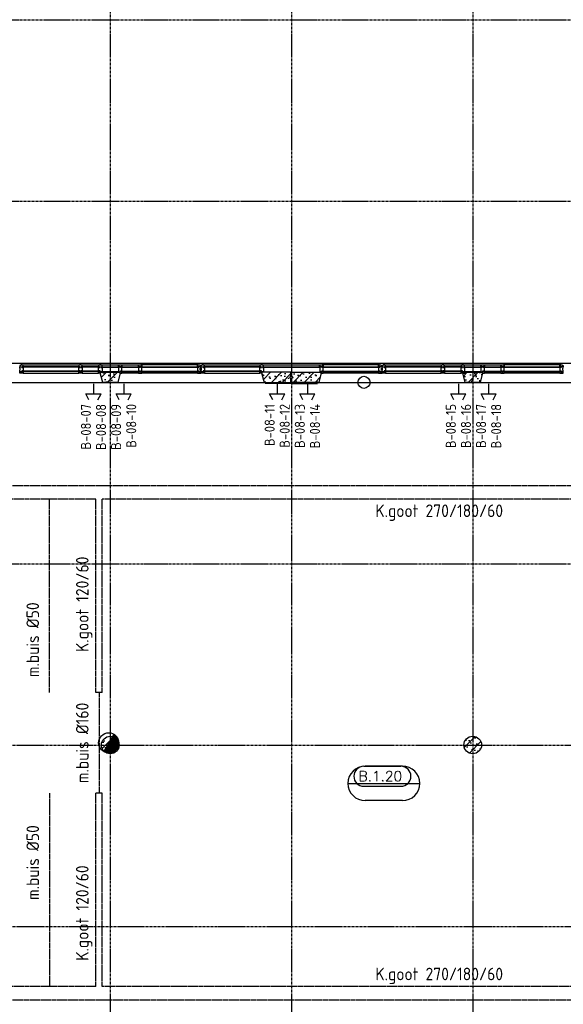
# Model space of a CAD drawing. Extents: x 0 to 1189, y 0 to 841.
# Tile 17 of 33: x 426 to 534, y 201 to 396. Entities that reach past the tile are written whole.
import ezdxf
from ezdxf.enums import TextEntityAlignment as Align

# ---------------------------------------------------------------- set-up
doc = ezdxf.new("R2010")
doc.units = 0
doc.header["$PDSIZE"] = 2
for name, pattern in [('B0304', [6, 5, -0.5, 0, -0.5]), ('DASHDOT', [25.4, 12.7, -6.35, 0, -6.35]), ('E0001', [1, 1, 0])]:
    doc.linetypes.add(name, pattern=pattern)
doc.layers.get('0').update_dxf_attribs({"linetype": 'CONTINUOUS'})
for name, color, linetype in [('AB$1A---_ATTRIB', 9, 'CONTINUOUS'), ('AL$1A---_ALGEMEEN', 9, 'CONTINUOUS'), ('EL65----_BEVEILIGING', 2, 'CONTINUOUS'), ('ET6130--_KANALISATIE', 7, 'CONTINUOUS'), ('GOTEN', 3, 'CONTINUOUS'), ('STRAMIEN', 1, 'CONTINUOUS'), ('VITELCODERING', 1, 'CONTINUOUS'), ('VITELDATA', 2, 'CONTINUOUS')]:
    doc.layers.add(name, color=color, linetype=linetype)
doc.styles.add('ROMANS', font='romans.shx', dxfattribs={"height": 300})
doc.styles.add('ROMANSCURSIEF', font='romans.shx', dxfattribs={"oblique": 15, "height": 300})
doc.styles.get("Standard").update_dxf_attribs({"font": 'ISO'})
pattern_1 = [(225, (0, 0), (108.6116, -108.6116), []), (197, (0, 0), (-41.26, -127.7242), [0, -130.56, -73.92, 0, -107.52]), (228, (0, 0), (29.465, -129.875), [0, -129.28, 0, -131.84, 0, -106.24]), (251, (0, 0), (76.6585, -107.6209), [0, -128, 0, -768, -105.28])]

# ---------------------------------------------------------------- blocks, each defined once
blk = doc.blocks.new('-P68')
at = {"layer": 'AL$1A---_ALGEMEEN', "ltscale": 2}
h = blk.add_hatch(dxfattribs=at)
h.set_pattern_fill('PREFB', color=256, scale=8, angle=180, style=0)
h.set_pattern_definition(pattern_1)
h.paths.add_polyline_path([(175, 0, 1), (-175, 0, 1)])
at = {"layer": 'AL$1A---_ALGEMEEN', "linetype": 'Continuous', "ltscale": 2}
blk.add_circle((0, 0), 175, dxfattribs=at)
blk.add_circle((0, 0), 175, dxfattribs=at)
blk = doc.blocks.new('-P1KHI10')
at = {"layer": 'AL$1A---_ALGEMEEN', "color": 15, "ltscale": 2}
for p, q in [((-1731, -180), (-626, -180)), ((-559, -180), (-231, -180)), ((559, -180), (231, -180)), ((1731, -180), (626, -180)), ((-607, -214), (-1750, -214)), ((-1750, -214), (-1750, -222)), ((-607, -222), (-1750, -222)), ((-607, -302), (-1750, -302)), ((-1750, -302), (-1750, -306)), ((-607, -306), (-1750, -306)), ((-1748, -349), (-609, -349)), ((-607, -214), (-607, -222)), ((-607, -302), (-607, -306)), ((-209, -214), (-578, -214)), ((-578, -214), (-578, -222)), ((-209, -222), (-578, -222)), ((-209, -302), (-578, -302)), ((-578, -302), (-578, -306)), ((-209, -306), (-578, -306)), ((586, -349), (-576, -349)), ((-209, -214), (-209, -222)), ((-209, -302), (-209, -306)), ((-177, -302), (-177, -306)), ((173, -302), (-177, -302)), ((173, -306), (-177, -306)), ((-164, -210), (164, -210)), ((173, -302), (173, -306)), ((211, -302), (578, -302)), ((211, -302), (211, -306)), ((211, -306), (578, -306)), ((212, -214), (578, -214)), ((212, -214), (212, -222)), ((212, -222), (578, -222)), ((578, -214), (578, -222)), ((578, -302), (578, -306)), ((607, -214), (607, -222)), ((607, -214), (1750, -214)), ((607, -222), (1750, -222)), ((607, -302), (607, -306)), ((607, -302), (1750, -302)), ((607, -306), (1750, -306)), ((1758, -349), (609, -349)), ((1750, -214), (1750, -222)), ((1750, -302), (1750, -306))]:
    blk.add_line(p, q, dxfattribs=at)
at = {"layer": 'AL$1A---_ALGEMEEN', "linetype": 'Continuous', "ltscale": 2}
for points in [[(-1731, -210), (-1731, -180), (-1798, -180), (-1798, -210), (-1731, -210)], [(-559, -210), (-559, -180), (-626, -180), (-626, -210), (-559, -210)], [(-191, -210), (-191, -180), (-231, -180), (-231, -210), (-191, -210)], [(191, -210), (191, -180), (231, -180), (231, -210), (191, -210)], [(559, -210), (559, -180), (626, -180), (626, -210), (559, -210)], [(1731, -210), (1731, -180), (1798, -180), (1798, -210), (1731, -210)], [(-1798, -310), (-1731, -310), (-1731, -339), (-1748, -339), (-1748, -349), (-1778, -349), (-1778, -334), (-1798, -334), (-1798, -310)], [(-626, -310), (-559, -310), (-559, -339), (-576, -339), (-576, -349), (-609, -349), (-609, -339), (-626, -339), (-626, -310)], [(-231, -310), (-164, -310), (-164, -339), (-181, -339), (-181, -349), (-214, -349), (-214, -339), (-231, -339), (-231, -310)], [(231, -310), (164, -310), (164, -339), (181, -339), (181, -349), (214, -349), (214, -339), (231, -339), (231, -310)], [(626, -310), (559, -310), (559, -339), (576, -339), (576, -349), (609, -349), (609, -339), (626, -339), (626, -310)], [(1798, -310), (1731, -310), (1731, -339), (1748, -339), (1748, -349), (1778, -349), (1778, -334), (1798, -334), (1798, -310)]]:
    blk.add_lwpolyline(points, dxfattribs=at)
at = {"layer": 'AL$1A---_ALGEMEEN', "color": 15, "linetype": 'Continuous', "ltscale": 2}
for points in [[(-1798, -210), (-1798, -226), (-1798, -226), (-1798, -240), (-1789, -240), (-1789, -280), (-1798, -280), (-1798, -298), (-1798, -298), (-1798, -310), (-1758, -310), (-1758, -298), (-1731, -298), (-1731, -230), (-1731, -226), (-1758, -226), (-1758, -210), (-1795, -210)], [(1798, -210), (1798, -226), (1798, -226), (1798, -240), (1789, -240), (1789, -280), (1798, -280), (1798, -298), (1798, -298), (1798, -310), (1758, -310), (1758, -298), (1731, -298), (1731, -230), (1731, -226), (1758, -226), (1758, -210), (1795, -210)]]:
    blk.add_lwpolyline(points, close=True, dxfattribs=at)
at = {"layer": 'AL$1A---_ALGEMEEN', "linetype": 'Continuous', "ltscale": 2}
for points in [[(-599, -210), (-599, -226), (-626, -226), (-626, -270), (-626, -298), (-599, -298), (-599, -310), (-586, -310), (-586, -298), (-559, -298), (-559, -230), (-559, -226), (-586, -226), (-586, -210), (-596, -210)], [(-204, -210), (-204, -226), (-231, -226), (-231, -270), (-231, -298), (-204, -298), (-204, -310), (-181, -310), (-181, -298), (-164, -298), (-164, -230), (-164, -210), (-201, -210)], [(204, -210), (204, -226), (231, -226), (231, -270), (231, -298), (204, -298), (204, -310), (181, -310), (181, -298), (164, -298), (164, -230), (164, -210), (201, -210)], [(599, -210), (599, -226), (626, -226), (626, -270), (626, -298), (599, -298), (599, -310), (586, -310), (586, -298), (559, -298), (559, -230), (559, -226), (586, -226), (586, -210), (596, -210)]]:
    blk.add_lwpolyline(points, close=True, dxfattribs=at)
blk = doc.blocks.new('-P1KHI11')
at = {"layer": 'AL$1A---_ALGEMEEN', "color": 15, "ltscale": 2}
for p, q in [((-1731, -180), (-626, -180)), ((1731, -180), (626, -180)), ((-607, -214), (-1750, -214)), ((-1750, -214), (-1750, -222)), ((-607, -222), (-1750, -222)), ((-607, -302), (-1750, -302)), ((-1750, -302), (-1750, -306)), ((-607, -306), (-1750, -306)), ((-1748, -349), (-609, -349)), ((-607, -214), (-607, -222)), ((-607, -302), (-607, -306)), ((586, -349), (-576, -349)), ((569, -302), (-569, -302)), ((-569, -302), (-569, -306)), ((569, -306), (-569, -306)), ((569, -302), (569, -306)), ((607, -214), (607, -222)), ((607, -214), (1750, -214)), ((607, -222), (1750, -222)), ((607, -302), (607, -306)), ((607, -302), (1750, -302)), ((607, -306), (1750, -306)), ((1758, -349), (609, -349)), ((1750, -214), (1750, -222)), ((1750, -302), (1750, -306))]:
    blk.add_line(p, q, dxfattribs=at)
at = {"layer": 'AL$1A---_ALGEMEEN', "linetype": 'Continuous', "ltscale": 2}
for points in [[(-1731, -210), (-1731, -180), (-1798, -180), (-1798, -210), (-1731, -210)], [(-586, -210), (-586, -180), (-627, -180), (-627, -210), (-586, -210)], [(586, -210), (586, -180), (626, -180), (626, -210), (586, -210)], [(1731, -210), (1731, -180), (1798, -180), (1798, -210), (1731, -210)], [(-1798, -310), (-1731, -310), (-1731, -339), (-1748, -339), (-1748, -349), (-1778, -349), (-1778, -334), (-1798, -334), (-1798, -310)], [(-626, -310), (-559, -310), (-559, -339), (-576, -339), (-576, -349), (-609, -349), (-609, -339), (-626, -339), (-626, -310)], [(626, -310), (559, -310), (559, -339), (576, -339), (576, -349), (609, -349), (609, -339), (626, -339), (626, -310)], [(1798, -310), (1731, -310), (1731, -339), (1748, -339), (1748, -349), (1778, -349), (1778, -334), (1798, -334), (1798, -310)]]:
    blk.add_lwpolyline(points, dxfattribs=at)
at = {"layer": 'AL$1A---_ALGEMEEN', "color": 15, "linetype": 'Continuous', "ltscale": 2}
for points in [[(-1798, -210), (-1798, -226), (-1798, -226), (-1798, -240), (-1789, -240), (-1789, -280), (-1798, -280), (-1798, -298), (-1798, -298), (-1798, -310), (-1758, -310), (-1758, -298), (-1731, -298), (-1731, -230), (-1731, -226), (-1758, -226), (-1758, -210), (-1795, -210)], [(1798, -210), (1798, -226), (1798, -226), (1798, -240), (1789, -240), (1789, -280), (1798, -280), (1798, -298), (1798, -298), (1798, -310), (1758, -310), (1758, -298), (1731, -298), (1731, -230), (1731, -226), (1758, -226), (1758, -210), (1795, -210)]]:
    blk.add_lwpolyline(points, close=True, dxfattribs=at)
at = {"layer": 'AL$1A---_ALGEMEEN', "linetype": 'Continuous', "ltscale": 2}
for points in [[(-600, -210), (-600, -226), (-627, -226), (-627, -270), (-627, -298), (-600, -298), (-600, -310), (-577, -310), (-577, -298), (-560, -298), (-560, -230), (-560, -210), (-597, -210)], [(599, -210), (599, -226), (626, -226), (626, -270), (626, -298), (599, -298), (599, -310), (576, -310), (576, -298), (559, -298), (559, -230), (559, -210), (596, -210)]]:
    blk.add_lwpolyline(points, close=True, dxfattribs=at)
blk = doc.blocks.new('-RUIM-NR')
at = {"layer": 'AL$1A---_ALGEMEEN', "color": 15, "linetype": 'ByBlock'}
for p, q in [((340, 337), (-399, 337)), ((370, 343), (-370, 343)), ((-713, 0), (713, 0)), ((341, -62), (-399, -62)), ((370, -343), (-370, -343))]:
    blk.add_line(p, q, dxfattribs=at)
for centre, radius, start, end in [((-370, 0), 343, 90, 270), ((-399, 140), 198, 90, 270), ((340, 140), 198, 270, 90), ((370, 0), 343, 270, 90)]:
    blk.add_arc(centre, radius, start, end, dxfattribs=at)
at = {"layer": 'AB$1A---_ATTRIB', "linetype": 'Continuous', "style": 'ROMANS'}
blk.add_attdef('RUIMTENUMMER', (-502, 43), '', height=200, dxfattribs=at)
at = {"layer": 'AB$1A---_ATTRIB', "color": 1, "linetype": 'Continuous', "style": 'ROMANS'}
blk.add_attdef('PEILMAAT', (-557, -214), '', height=150, dxfattribs=at)
blk = doc.blocks.new('-STR-H')
at = {"layer": 'AL$1A---_ALGEMEEN', "linetype": 'DASHDOT', "ltscale": 0.5}
blk.add_line((0, 0), (-9880, 0), dxfattribs=at)
at = {"layer": 'AL$1A---_ALGEMEEN', "linetype": 'Continuous', "ltscale": 2}
blk.add_circle((-10000, 0), 120, dxfattribs=at)
for p in [(-8560, 0), (-4960, 0), (-1360, 0)]:
    blk.add_point(p, dxfattribs=at)
blk = doc.blocks.new('-P01')
at = {"layer": 'AL$1A---_ALGEMEEN', "ltscale": 2}
h = blk.add_hatch(dxfattribs=at)
h.set_pattern_fill('PREFB', color=256, scale=8, angle=180, style=0)
h.set_pattern_definition(pattern_1)
h.paths.add_polyline_path([(586, 160), (586, 200), (10, 200), (10, 125), (35, 100), (10, 75), (10, 0), (543, 0)])
h.paths.add_polyline_path([(3791, 160), (3791, 200), (3409, 200), (3409, 160), (3452, 0), (3748, 0)])
h.paths.add_polyline_path([(7190, 75), (7165, 100), (7190, 125), (7190, 200), (6614, 200), (6614, 160), (6657, 0), (7190, 0)])
at = {"layer": 'AL$1A---_ALGEMEEN', "linetype": 'Continuous', "ltscale": 2}
for p, q in [((10, 200), (586, 200)), ((10, 125), (10, 200)), ((586, 200), (586, 160)), ((3409, 200), (3791, 200)), ((3409, 160), (3409, 200)), ((3791, 200), (3791, 160)), ((7190, 200), (6614, 200)), ((6614, 200), (6614, 160)), ((7190, 125), (7190, 200)), ((10, 0), (10, 75)), ((543, 0), (10, 0)), ((586, 160), (543, 0)), ((3452, 0), (3409, 160)), ((3748, 0), (3452, 0)), ((3791, 160), (3748, 0)), ((6614, 160), (6657, 0)), ((6657, 0), (7190, 0)), ((7190, 0), (7190, 75))]:
    blk.add_line(p, q, dxfattribs=at)
at = {"layer": 'AL$1A---_ALGEMEEN', "color": 15, "linetype": 'Continuous', "ltscale": 2}
for p, q in [((10, 0), (7190, 0)), ((524, 0), (519, -20)), ((6676, 0), (6681, -20))]:
    blk.add_line(p, q, dxfattribs=at)
at = {"layer": 'AL$1A---_ALGEMEEN', "ltscale": 2}
for p, q in [((10, 0), (10, -20)), ((7190, 0), (7190, -20)), ((10, -20), (519, -20)), ((7190, -20), (6681, -20))]:
    blk.add_line(p, q, dxfattribs=at)
at = {"layer": 'AL$1A---_ALGEMEEN', "linetype": 'Continuous', "ltscale": 2}
for points in [[(10, 125), (35, 100), (10, 75)], [(7190, 75), (7165, 100), (7190, 125)]]:
    blk.add_lwpolyline(points, dxfattribs=at)
at = {"layer": 'AL$1A---_ALGEMEEN', "linetype": 'DASHDOT', "ltscale": 0.5, "rotation": 180}
blk.add_blockref('-STR-H', (-1360, 0), dxfattribs=at)
blk = doc.blocks.new('-954P-KOLOMBI')
at = {"layer": 'AL$1A---_ALGEMEEN', "ltscale": 2}
blk.add_circle((0, 0), 175, dxfattribs=at)
blk = doc.blocks.new('XREF_B-A3-II-113')
at = {"layer": 'AL$1A---_ALGEMEEN', "color": 8, "ltscale": 5}
blk.add_line((28070, 45241), (71052, 45241), dxfattribs=at)
at = {"layer": 'STRAMIEN', "color": 8, "linetype": 'B0304', "ltscale": 10}
for p, q in [((56872, 86161), (56872, 25534)), ((60472, 86161), (60472, 25534)), ((64072, 86161), (64072, 25534)), ((17072, 52061), (103982, 52061)), ((17072, 48461), (103982, 48461)), ((17072, 44861), (103982, 44861)), ((17072, 41261), (103982, 41261)), ((17022, 37661), (103937, 37661)), ((17022, 34061), (103937, 34061))]:
    blk.add_line(p, q, dxfattribs=at)
at = {"layer": 'AL$1A---_ALGEMEEN', "color": 8, "linetype": 'Continuous', "ltscale": 2, "rotation": 180}
for name, p in [('-P1KHI10', (56872, 44861)), ('-P1KHI11', (60472, 44861)), ('-P1KHI10', (64072, 44861))]:
    blk.add_blockref(name, p, dxfattribs=at)
at = {"layer": 'AL$1A---_ALGEMEEN', "color": 8, "ltscale": 2}
for name, p in [('-P01', (53272, 44861)), ('-P01', (60472, 44861)), ('-954P-KOLOMBI', (56872, 37661)), ('-954P-KOLOMBI', (64072, 37661))]:
    blk.add_blockref(name, p, dxfattribs=at)
at = {"layer": 'AL$1A---_ALGEMEEN', "color": 8, "linetype": 'Continuous', "ltscale": 2}
for p in [(56872, 37661), (64072, 37661)]:
    blk.add_blockref('-P68', p, dxfattribs=at)
at = {"layer": 'AL$1A---_ALGEMEEN', "color": 8}
ref = blk.add_blockref('-RUIM-NR', (62307, 36900), dxfattribs=at)
ref.add_attrib('RUIMTENUMMER', 'B.1.20', (61805, 36943), dxfattribs={"layer": 'AB$1A---_ATTRIB', "linetype": 'ByBlock', "height": 200, "style": 'ROMANSCURSIEF'})
blk = doc.blocks.new('$DAT003')
for p, q in [((0, 0), (2, 0)), ((3.2, 0.9), (2, 1.5)), ((2, -1.5), (2, 1.5)), ((3.2, -0.9), (2, -1.5))]:
    blk.add_line(p, q)
blk = doc.blocks.new('ESDRM')
blk.add_line((1, 1.73), (-1, -1.73))
at = {"color": 0}
for p, q in [((0, 0), (2, 0)), ((0.12, 0.2), (1.99, 0.2)), ((0.23, 0.4), (1.96, 0.4)), ((0.35, 0.6), (1.91, 0.6)), ((0.46, 0.8), (1.83, 0.8)), ((0.58, 1), (1.73, 1)), ((0.69, 1.2), (1.6, 1.2)), ((0.81, 1.4), (1.43, 1.4)), ((0.92, 1.6), (1.2, 1.6)), ((-0.92, -1.6), (1.2, -1.6)), ((-0.87, -1.8), (0.87, -1.8)), ((-0.81, -1.4), (1.43, -1.4)), ((-0.69, -1.2), (1.6, -1.2)), ((-0.58, -1), (1.73, -1)), ((-0.46, -0.8), (1.83, -0.8)), ((-0.35, -0.6), (1.91, -0.6)), ((-0.23, -0.4), (1.96, -0.4)), ((-0.12, -0.2), (1.99, -0.2))]:
    blk.add_line(p, q, dxfattribs=at)
blk.add_circle((0, 0), 2)
blk.add_attdef('GROEPSNUMMER', (3.22, -1.28), '', height=2.5)

msp = doc.modelspace()

# ---------------------------------------------------------------- linework, layer by layer
at = {"layer": 'GOTEN', "linetype": 'E0001'}
for p, q in [((585.46, 303.77), (121.82, 303.77)), ((441.5, 301.07), (308.92, 301.07)), ((441.5, 262.71), (441.5, 301.07)), ((582.76, 301.07), (442.7, 301.07)), ((442.7, 262.71), (442.7, 301.07)), ((442.7, 262.71), (441.5, 262.71)), ((441.5, 204.35), (441.5, 242.71)), ((442.7, 242.71), (441.5, 242.71)), ((442.7, 204.35), (442.7, 242.71)), ((441.5, 204.35), (308.92, 204.35)), ((582.76, 204.35), (442.7, 204.35)), ((585.46, 201.65), (124.52, 201.65))]:
    msp.add_line(p, q, dxfattribs=at)
at = {"layer": 'GOTEN', "color": 4, "linetype": 'E0001'}
for p, q in [((432.26, 262.71), (432.26, 301.07)), ((442.1, 262.71), (442.1, 242.71)), ((432.26, 242.71), (432.26, 204.35))]:
    msp.add_line(p, q, dxfattribs=at)

# ---------------------------------------------------------------- block references
at = {"xscale": 0.01, "yscale": 0.01, "zscale": 0.01}
msp.add_blockref('XREF_B-A3-II-113', (-124.38, -124.33), dxfattribs=at)
at = {"layer": 'EL65----_BEVEILIGING', "linetype": 'E0001'}
msp.add_blockref('ESDRM', (444.03, 252.71), dxfattribs=at)
at = {"layer": 'VITELDATA', "rotation": 270}
for p in [(441, 324), (447, 324), (477.5, 324), (483.5, 324), (513.5, 324), (519.5, 324)]:
    msp.add_blockref('$DAT003', p, dxfattribs=at)

# ---------------------------------------------------------------- texts
at = {"layer": 'ET6130--_KANALISATIE', "color": 2, "linetype": 'E0001'}
for p in [(496.99, 297.54), (496.99, 205.57)]:
    msp.add_text('K.goot 270/180/60', height=2.5, dxfattribs=at).set_placement(p)
for s, p in [('K.goot 120/60', (440.03, 270.74)), ('m.buis %%C50', (430.19, 265.76)), ('m.buis %%C160', (440.03, 244.72)), ('m.buis %%C50', (430.19, 221.52)), ('K.goot 120/60', (440.03, 209.43))]:
    msp.add_text(s, height=2.5, rotation=90, dxfattribs=at).set_placement(p)
at = {"layer": 'VITELCODERING'}
for s, p in [('B-08-07', (440.5, 320)), ('B-08-08', (443.5, 320)), ('B-08-09', (446.5, 320)), ('B-08-10', (449.5, 320)), ('B-08-11', (477, 320)), ('B-08-12', (480, 320)), ('B-08-13', (483, 320)), ('B-08-14', (486, 320)), ('B-08-15', (513, 320)), ('B-08-16', (516, 320)), ('B-08-17', (519, 320)), ('B-08-18', (522, 320))]:
    msp.add_text(s, height=2, rotation=90, dxfattribs=at).set_placement(p, align=Align.RIGHT)

doc.saveas('drawing.dxf')
